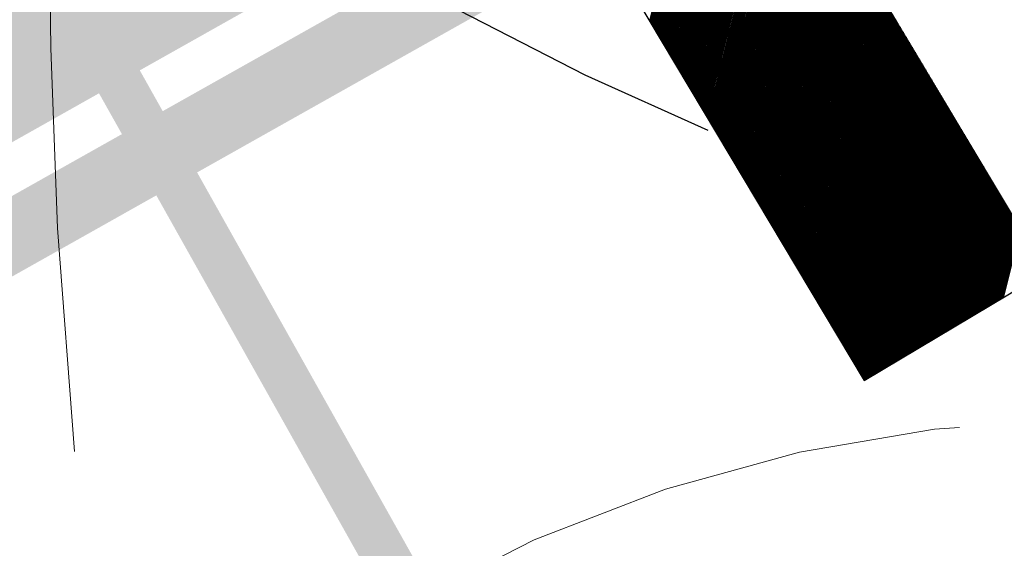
# Model space of a CAD drawing. Header units: metres. Extents: x 2193651 to 2201499, y 493187 to 494493.
# Tile 67 of 76: x 2200185.39 to 2200189.6, y 493770.16 to 493772.42. Entities that reach past the tile are written whole.
import ezdxf

# ---------------------------------------------------------------- set-up
doc = ezdxf.new("R2010")
doc.units = ezdxf.units.M
doc.set_wipeout_variables(frame=1)
for name, pattern in [('CENTER', [50.8, 31.75, -6.35, 6.35, -6.35]), ('CONTI', [0]), ('H', [0.375, 0.25, -0.125])]:
    doc.linetypes.add(name, pattern=pattern)
doc.layers.add('12492', color=7, linetype='Continuous')
doc.layers.add('z_text_net_pipeline', color=7, linetype='Continuous')
doc.styles.add('Bm-431', font='timesi.ttf')

# ---------------------------------------------------------------- blocks, each defined once
blk = doc.blocks.new('шнгщощ')
at = {"color": 34, "linetype": 'Continuous', "lineweight": 25, "const_width": 0.5, "flags": 128}
blk.add_lwpolyline([(2194912.9508, 493809.9534), (2194961.9002, 493837.4667)], dxfattribs=at)
blk = doc.blocks.new('ыекроекыоекыоеклвлнев')
at = {"color": 1, "linetype": 'Continuous', "lineweight": 0, "const_width": 0.3, "flags": 128}
blk.add_lwpolyline([(2197653.6837, 493831.9784), (2197664.1444, 493837.8582)], dxfattribs=at)
blk = doc.blocks.new('ыекокеыоыкеоекыоыке')
at = {"color": 7, "linetype": 'H', "lineweight": 0, "ltscale": 10}
blk.add_circle((2196461.7666, 493503.8817), 30, dxfattribs=at)
blk.add_arc((2196461.7591, 493503.8624), 6, 179.57639, 179.00343, dxfattribs=at)
blk = doc.blocks.new('екокеыоекыокнывлвнел')
at = {"color": 7, "linetype": 'H', "ltscale": 10}
blk.add_circle((2196776.7045, 493863.9603), 30, dxfattribs=at)
blk = doc.blocks.new('*X129')
at = {"color": 0}
for p, q in [((245.453978, 486.718812), (248.040519, 489.305352)), ((245.471656, 486.718812), (248.058196, 489.305352)), ((245.489333, 486.718812), (248.075874, 489.305352)), ((245.507011, 486.718812), (248.093552, 489.305352)), ((245.524689, 486.718812), (248.111229, 489.305352)), ((245.542366, 486.718812), (248.128907, 489.305352)), ((245.560044, 486.718812), (248.146585, 489.305352)), ((245.577722, 486.718812), (248.164262, 489.305352)), ((245.595399, 486.718812), (248.18194, 489.305352)), ((245.613077, 486.718812), (248.199618, 489.305352)), ((245.630755, 486.718812), (248.217295, 489.305352)), ((245.648432, 486.718812), (248.234973, 489.305352)), ((245.66611, 486.718812), (248.252651, 489.305352)), ((245.683788, 486.718812), (248.270328, 489.305352)), ((245.701465, 486.718812), (248.288006, 489.305352)), ((245.719143, 486.718812), (248.305684, 489.305352)), ((245.736821, 486.718812), (248.323361, 489.305352)), ((245.754498, 486.718812), (248.341039, 489.305352)), ((245.772176, 486.718812), (248.358717, 489.305352)), ((245.789854, 486.718812), (248.376394, 489.305352)), ((245.807531, 486.718812), (248.394072, 489.305352)), ((245.825209, 486.718812), (248.41175, 489.305352)), ((245.842887, 486.718812), (248.429427, 489.305352)), ((245.860564, 486.718812), (248.447105, 489.305352)), ((245.878242, 486.718812), (248.464783, 489.305352)), ((245.89592, 486.718812), (248.48246, 489.305352)), ((245.913597, 486.718812), (248.500138, 489.305352)), ((245.931275, 486.718812), (248.517816, 489.305352)), ((245.948953, 486.718812), (248.535493, 489.305352)), ((245.96663, 486.718812), (248.553171, 489.305352)), ((245.984308, 486.718812), (248.570849, 489.305352)), ((246.001986, 486.718812), (248.588526, 489.305352)), ((246.019663, 486.718812), (248.606204, 489.305352)), ((246.037341, 486.718812), (248.623882, 489.305352)), ((246.055019, 486.718812), (248.641559, 489.305352)), ((246.072696, 486.718812), (248.659237, 489.305352)), ((246.090374, 486.718812), (248.676915, 489.305352)), ((246.108052, 486.718812), (248.694592, 489.305352)), ((246.125729, 486.718812), (248.71227, 489.305352)), ((246.143407, 486.718812), (248.729948, 489.305352)), ((246.161085, 486.718812), (248.747625, 489.305352)), ((246.178762, 486.718812), (248.765303, 489.305352)), ((246.19644, 486.718812), (248.782981, 489.305352)), ((246.214118, 486.718812), (248.800658, 489.305352)), ((246.231795, 486.718812), (248.818336, 489.305352)), ((246.249473, 486.718812), (248.836014, 489.305352)), ((246.267151, 486.718812), (248.853691, 489.305352)), ((246.284828, 486.718812), (248.871369, 489.305352)), ((246.302506, 486.718812), (248.889047, 489.305352)), ((246.320184, 486.718812), (248.906724, 489.305352)), ((246.337861, 486.718812), (248.924402, 489.305352)), ((246.355539, 486.718812), (248.94208, 489.305352)), ((246.373217, 486.718812), (248.959757, 489.305352)), ((246.390894, 486.718812), (248.977435, 489.305352)), ((246.408572, 486.718812), (248.995113, 489.305352)), ((246.42625, 486.718812), (249.01279, 489.305352)), ((246.443927, 486.718812), (249.030468, 489.305352)), ((246.461605, 486.718812), (249.048146, 489.305352)), ((246.479283, 486.718812), (249.065823, 489.305352)), ((246.49696, 486.718812), (249.083501, 489.305352)), ((246.514638, 486.718812), (249.101179, 489.305352)), ((246.532316, 486.718812), (249.118857, 489.305352)), ((246.549993, 486.718812), (249.136534, 489.305352)), ((246.567671, 486.718812), (249.154212, 489.305352)), ((246.585349, 486.718812), (249.17189, 489.305352)), ((246.603026, 486.718812), (249.189567, 489.305352)), ((246.620704, 486.718812), (249.207245, 489.305352)), ((246.638382, 486.718812), (249.224923, 489.305352)), ((246.656059, 486.718812), (249.2426, 489.305352)), ((246.673737, 486.718812), (249.260278, 489.305352)), ((246.691415, 486.718812), (249.277956, 489.305352)), ((246.709092, 486.718812), (249.295633, 489.305352)), ((246.72677, 486.718812), (249.313311, 489.305352)), ((246.744448, 486.718812), (249.330989, 489.305352)), ((246.762125, 486.718812), (249.348666, 489.305352)), ((246.779803, 486.718812), (249.366344, 489.305352)), ((246.797481, 486.718812), (249.384022, 489.305352)), ((246.815158, 486.718812), (249.401699, 489.305352)), ((246.832836, 486.718812), (249.419377, 489.305352)), ((246.850514, 486.718812), (249.437055, 489.305352)), ((246.868191, 486.718812), (249.454732, 489.305352)), ((246.885869, 486.718812), (249.47241, 489.305352)), ((246.903547, 486.718812), (249.490088, 489.305352)), ((246.921224, 486.718812), (249.507765, 489.305352)), ((246.938902, 486.718812), (249.525443, 489.305352)), ((246.95658, 486.718812), (249.543121, 489.305352)), ((246.974257, 486.718812), (249.560798, 489.305352)), ((246.991935, 486.718812), (249.578476, 489.305352)), ((247.009613, 486.718812), (249.596154, 489.305352)), ((247.02729, 486.718812), (249.613831, 489.305352)), ((247.044968, 486.718812), (249.631509, 489.305352)), ((247.062646, 486.718812), (249.649187, 489.305352)), ((247.080323, 486.718812), (249.666864, 489.305352)), ((247.098001, 486.718812), (249.684542, 489.305352)), ((247.115679, 486.718812), (249.70222, 489.305352)), ((247.133356, 486.718812), (249.719897, 489.305352)), ((247.151034, 486.718812), (249.737575, 489.305352)), ((247.168712, 486.718812), (249.755253, 489.305352)), ((247.186389, 486.718812), (249.77293, 489.305352)), ((247.204067, 486.718812), (249.790608, 489.305352)), ((247.221745, 486.718812), (249.808286, 489.305352)), ((247.239422, 486.718812), (249.825963, 489.305352)), ((247.2571, 486.718812), (249.843641, 489.305352)), ((247.274778, 486.718812), (249.861319, 489.305352)), ((247.292455, 486.718812), (249.878996, 489.305352)), ((247.310133, 486.718812), (249.896674, 489.305352)), ((247.327811, 486.718812), (249.914352, 489.305352)), ((247.345489, 486.718812), (249.932029, 489.305352)), ((247.363166, 486.718812), (249.949707, 489.305352)), ((247.380844, 486.718812), (249.967385, 489.305352)), ((247.398522, 486.718812), (249.985062, 489.305352)), ((247.416199, 486.718812), (250.00274, 489.305352)), ((247.433877, 486.718812), (250.020418, 489.305352)), ((247.451555, 486.718812), (250.038095, 489.305352)), ((247.469232, 486.718812), (250.055773, 489.305352)), ((247.48691, 486.718812), (250.073451, 489.305352)), ((247.504588, 486.718812), (250.091128, 489.305352)), ((247.522265, 486.718812), (250.108806, 489.305352)), ((247.539943, 486.718812), (250.126484, 489.305352)), ((247.557621, 486.718812), (250.144161, 489.305352)), ((247.575298, 486.718812), (250.161839, 489.305352)), ((247.592976, 486.718812), (250.179517, 489.305352)), ((247.610654, 486.718812), (250.197194, 489.305352)), ((247.628331, 486.718812), (250.214872, 489.305352)), ((247.646009, 486.718812), (250.23255, 489.305352)), ((247.663687, 486.718812), (250.250227, 489.305352)), ((247.681364, 486.718812), (250.267905, 489.305352)), ((247.699042, 486.718812), (250.285583, 489.305352)), ((247.71672, 486.718812), (250.30326, 489.305352)), ((247.734397, 486.718812), (250.320938, 489.305352)), ((247.752075, 486.718812), (250.338616, 489.305352)), ((247.769753, 486.718812), (250.356293, 489.305352)), ((247.78743, 486.718812), (250.373971, 489.305352)), ((247.805108, 486.718812), (250.391649, 489.305352)), ((247.822786, 486.718812), (250.409326, 489.305352)), ((247.840463, 486.718812), (250.427004, 489.305352)), ((247.858141, 486.718812), (250.444682, 489.305352)), ((247.875819, 486.718812), (250.462359, 489.305352)), ((247.893496, 486.718812), (250.480037, 489.305352)), ((247.911174, 486.718812), (250.497715, 489.305352)), ((247.928852, 486.718812), (250.515392, 489.305352)), ((247.946529, 486.718812), (250.53307, 489.305352)), ((247.964207, 486.718812), (250.550748, 489.305352)), ((247.981885, 486.718812), (250.568425, 489.305352)), ((247.999562, 486.718812), (250.586103, 489.305352)), ((248.01724, 486.718812), (250.603781, 489.305352)), ((248.034918, 486.718812), (250.621458, 489.305352)), ((248.052595, 486.718812), (250.639136, 489.305352)), ((248.070273, 486.718812), (250.656814, 489.305352)), ((248.087951, 486.718812), (250.674491, 489.305352)), ((248.105628, 486.718812), (250.692169, 489.305352)), ((248.123306, 486.718812), (250.709847, 489.305352)), ((248.140984, 486.718812), (250.727524, 489.305352)), ((248.158661, 486.718812), (250.745202, 489.305352)), ((248.176339, 486.718812), (250.76288, 489.305352)), ((248.194017, 486.718812), (250.780557, 489.305352)), ((248.211694, 486.718812), (250.798235, 489.305352)), ((248.229372, 486.718812), (250.815913, 489.305352)), ((248.24705, 486.718812), (250.83359, 489.305352)), ((248.264727, 486.718812), (250.851268, 489.305352)), ((248.282405, 486.718812), (250.868946, 489.305352)), ((248.300083, 486.718812), (250.886623, 489.305352)), ((248.31776, 486.718812), (250.904301, 489.305352)), ((248.335438, 486.718812), (250.921979, 489.305352)), ((248.353116, 486.718812), (250.939656, 489.305352)), ((248.370793, 486.718812), (250.957334, 489.305352)), ((248.388471, 486.718812), (250.975012, 489.305352)), ((248.406149, 486.718812), (250.992689, 489.305352)), ((248.423826, 486.718812), (251.010367, 489.305352)), ((248.441504, 486.718812), (251.028045, 489.305352)), ((248.459182, 486.718812), (251.045722, 489.305352)), ((248.476859, 486.718812), (251.0634, 489.305352)), ((248.494537, 486.718812), (251.081078, 489.305352)), ((248.512215, 486.718812), (251.098755, 489.305352)), ((248.529892, 486.718812), (251.116433, 489.305352)), ((248.54757, 486.718812), (251.134111, 489.305352)), ((248.565248, 486.718812), (251.151789, 489.305352)), ((248.582925, 486.718812), (251.169466, 489.305352)), ((248.600603, 486.718812), (251.187144, 489.305352)), ((248.618281, 486.718812), (251.204822, 489.305352)), ((248.635958, 486.718812), (251.222499, 489.305352)), ((248.653636, 486.718812), (251.240177, 489.305352)), ((248.671314, 486.718812), (251.257855, 489.305352)), ((248.688991, 486.718812), (251.275532, 489.305352)), ((248.706669, 486.718812), (251.29321, 489.305352)), ((248.724347, 486.718812), (251.310888, 489.305352)), ((248.742024, 486.718812), (251.328565, 489.305352)), ((248.759702, 486.718812), (251.346243, 489.305352)), ((248.77738, 486.718812), (251.363921, 489.305352)), ((248.795057, 486.718812), (251.381598, 489.305352)), ((248.812735, 486.718812), (251.399276, 489.305352)), ((248.830413, 486.718812), (251.416954, 489.305352)), ((248.84809, 486.718812), (251.434631, 489.305352)), ((248.865768, 486.718812), (251.452309, 489.305352)), ((248.883446, 486.718812), (251.469987, 489.305352)), ((248.901123, 486.718812), (251.487664, 489.305352)), ((248.918801, 486.718812), (251.505342, 489.305352)), ((248.936479, 486.718812), (251.52302, 489.305352)), ((248.954156, 486.718812), (251.540697, 489.305352)), ((248.971834, 486.718812), (251.558375, 489.305352)), ((248.989512, 486.718812), (251.576053, 489.305352)), ((249.007189, 486.718812), (251.59373, 489.305352)), ((249.024867, 486.718812), (251.611408, 489.305352)), ((249.042545, 486.718812), (251.629086, 489.305352)), ((249.060222, 486.718812), (251.646763, 489.305352)), ((249.0779, 486.718812), (251.664441, 489.305352)), ((249.095578, 486.718812), (251.682119, 489.305352)), ((249.113255, 486.718812), (251.699796, 489.305352)), ((249.130933, 486.718812), (251.717474, 489.305352)), ((249.148611, 486.718812), (251.735152, 489.305352)), ((249.166288, 486.718812), (251.752829, 489.305352)), ((249.183966, 486.718812), (251.770507, 489.305352)), ((249.201644, 486.718812), (251.788185, 489.305352)), ((249.219321, 486.718812), (251.805862, 489.305352)), ((249.236999, 486.718812), (251.82354, 489.305352)), ((249.254677, 486.718812), (251.841218, 489.305352)), ((249.272354, 486.718812), (251.858895, 489.305352)), ((249.290032, 486.718812), (251.876573, 489.305352)), ((249.30771, 486.718812), (251.894251, 489.305352)), ((249.325387, 486.718812), (251.911928, 489.305352)), ((249.343065, 486.718812), (251.929606, 489.305352)), ((249.360743, 486.718812), (251.947284, 489.305352)), ((249.37842, 486.718812), (251.964961, 489.305352)), ((249.396098, 486.718812), (251.982639, 489.305352)), ((249.413776, 486.718812), (252.000317, 489.305352)), ((249.431454, 486.718812), (252.017994, 489.305352)), ((249.449131, 486.718812), (252.035672, 489.305352)), ((249.466809, 486.718812), (252.05335, 489.305352)), ((249.484487, 486.718812), (252.071027, 489.305352)), ((249.502164, 486.718812), (252.088705, 489.305352)), ((249.519842, 486.718812), (252.106383, 489.305352)), ((249.53752, 486.718812), (252.12406, 489.305352)), ((249.555197, 486.718812), (252.141738, 489.305352)), ((249.572875, 486.718812), (252.159416, 489.305352)), ((249.590553, 486.718812), (252.177093, 489.305352)), ((249.60823, 486.718812), (252.194771, 489.305352)), ((249.625908, 486.718812), (252.212449, 489.305352)), ((249.643586, 486.718812), (252.230126, 489.305352)), ((249.661263, 486.718812), (252.247804, 489.305352)), ((249.678941, 486.718812), (252.265482, 489.305352)), ((249.696619, 486.718812), (252.283159, 489.305352)), ((249.714296, 486.718812), (252.300837, 489.305352)), ((249.731974, 486.718812), (252.318515, 489.305352)), ((249.749652, 486.718812), (252.336192, 489.305352)), ((249.767329, 486.718812), (252.35387, 489.305352)), ((249.785007, 486.718812), (252.371548, 489.305352)), ((249.802685, 486.718812), (252.389225, 489.305352)), ((249.820362, 486.718812), (252.406903, 489.305352)), ((249.83804, 486.718812), (252.424581, 489.305352)), ((249.855718, 486.718812), (252.442258, 489.305352)), ((249.873395, 486.718812), (252.459936, 489.305352)), ((249.891073, 486.718812), (252.477614, 489.305352)), ((249.908751, 486.718812), (252.495291, 489.305352)), ((249.926428, 486.718812), (252.512969, 489.305352)), ((249.944106, 486.718812), (252.530647, 489.305352)), ((249.961784, 486.718812), (252.548324, 489.305352)), ((249.979461, 486.718812), (252.566002, 489.305352)), ((249.997139, 486.718812), (252.58368, 489.305352)), ((250.014817, 486.718812), (252.601357, 489.305352)), ((250.032494, 486.718812), (252.619035, 489.305352)), ((250.050172, 486.718812), (252.636713, 489.305352)), ((250.06785, 486.718812), (252.65439, 489.305352)), ((250.085527, 486.718812), (252.672068, 489.305352)), ((250.103205, 486.718812), (252.689746, 489.305352)), ((250.120883, 486.718812), (252.707423, 489.305352)), ((250.13856, 486.718812), (252.725101, 489.305352)), ((250.156238, 486.718812), (252.742779, 489.305352)), ((250.173916, 486.718812), (252.760456, 489.305352)), ((250.191593, 486.718812), (252.778134, 489.305352)), ((250.209271, 486.718812), (252.795812, 489.305352)), ((250.226949, 486.718812), (252.813489, 489.305352)), ((250.244626, 486.718812), (252.831167, 489.305352)), ((250.262304, 486.718812), (252.848845, 489.305352)), ((250.279982, 486.718812), (252.866522, 489.305352)), ((250.297659, 486.718812), (252.8842, 489.305352)), ((250.315337, 486.718812), (252.901878, 489.305352)), ((250.333015, 486.718812), (252.919555, 489.305352)), ((250.350692, 486.718812), (252.937233, 489.305352)), ((250.36837, 486.718812), (252.954911, 489.305352)), ((250.386048, 486.718812), (252.972588, 489.305352)), ((250.403725, 486.718812), (252.990266, 489.305352)), ((250.421403, 486.718812), (253.007944, 489.305352)), ((250.439081, 486.718812), (253.025621, 489.305352)), ((250.456758, 486.718812), (253.043299, 489.305352)), ((250.474436, 486.718812), (253.060977, 489.305352)), ((250.492114, 486.718812), (253.078654, 489.305352)), ((250.509791, 486.718812), (253.096332, 489.305352)), ((250.527469, 486.718812), (253.11401, 489.305352)), ((250.545147, 486.718812), (253.131687, 489.305352)), ((250.562824, 486.718812), (253.149365, 489.305352)), ((250.580502, 486.718812), (253.152304, 489.290614)), ((250.59818, 486.718812), (253.152304, 489.272936)), ((250.615857, 486.718812), (253.152304, 489.255258)), ((250.633535, 486.718812), (253.152304, 489.237581)), ((250.651213, 486.718812), (253.152304, 489.219903)), ((250.66889, 486.718812), (253.152304, 489.202225)), ((250.686568, 486.718812), (253.152304, 489.184548)), ((250.704246, 486.718812), (253.152304, 489.16687)), ((250.721923, 486.718812), (253.152304, 489.149192)), ((250.739601, 486.718812), (253.152304, 489.131515)), ((250.757279, 486.718812), (253.152304, 489.113837)), ((250.774956, 486.718812), (253.152304, 489.096159)), ((250.792634, 486.718812), (253.152304, 489.078482)), ((250.810312, 486.718812), (253.152304, 489.060804)), ((250.827989, 486.718812), (253.152304, 489.043126)), ((250.845667, 486.718812), (253.152304, 489.025449)), ((250.863345, 486.718812), (253.152304, 489.007771)), ((250.881022, 486.718812), (253.152304, 488.990093)), ((250.8987, 486.718812), (253.152304, 488.972416)), ((250.916378, 486.718812), (253.152304, 488.954738)), ((250.934055, 486.718812), (253.152304, 488.93706)), ((250.951733, 486.718812), (253.152304, 488.919383)), ((250.969411, 486.718812), (253.152304, 488.901705)), ((250.987088, 486.718812), (253.152304, 488.884027)), ((251.004766, 486.718812), (253.152304, 488.86635)), ((251.022444, 486.718812), (253.152304, 488.848672)), ((251.040121, 486.718812), (253.152304, 488.830994)), ((251.057799, 486.718812), (253.152304, 488.813317)), ((251.075477, 486.718812), (253.152304, 488.795639)), ((251.093154, 486.718812), (253.152304, 488.777961)), ((251.110832, 486.718812), (253.152304, 488.760284)), ((251.12851, 486.718812), (253.152304, 488.742606)), ((251.146187, 486.718812), (253.152304, 488.724928)), ((251.163865, 486.718812), (253.152304, 488.707251)), ((251.181543, 486.718812), (253.152304, 488.689573)), ((251.19922, 486.718812), (253.152304, 488.671895)), ((251.216898, 486.718812), (253.152304, 488.654218)), ((251.234576, 486.718812), (253.152304, 488.63654)), ((251.252253, 486.718812), (253.152304, 488.618862)), ((251.269931, 486.718812), (253.152304, 488.601185)), ((251.287609, 486.718812), (253.152304, 488.583507)), ((251.305286, 486.718812), (253.152304, 488.565829)), ((251.322964, 486.718812), (253.152304, 488.548152)), ((251.340642, 486.718812), (253.152304, 488.530474)), ((251.358319, 486.718812), (253.152304, 488.512796)), ((251.375997, 486.718812), (253.152304, 488.495119)), ((251.393675, 486.718812), (253.152304, 488.477441)), ((251.411352, 486.718812), (253.152304, 488.459763)), ((251.42903, 486.718812), (253.152304, 488.442086)), ((251.446708, 486.718812), (253.152304, 488.424408)), ((251.464386, 486.718812), (253.152304, 488.40673)), ((251.482063, 486.718812), (253.152304, 488.389053)), ((251.499741, 486.718812), (253.152304, 488.371375)), ((251.517419, 486.718812), (253.152304, 488.353697)), ((251.535096, 486.718812), (253.152304, 488.33602)), ((251.552774, 486.718812), (253.152304, 488.318342)), ((251.570452, 486.718812), (253.152304, 488.300664)), ((251.588129, 486.718812), (253.152304, 488.282987)), ((251.605807, 486.718812), (253.152304, 488.265309)), ((251.623485, 486.718812), (253.152304, 488.247631)), ((251.641162, 486.718812), (253.152304, 488.229954)), ((251.65884, 486.718812), (253.152304, 488.212276)), ((251.676518, 486.718812), (253.152304, 488.194598)), ((251.694195, 486.718812), (253.152304, 488.176921)), ((251.711873, 486.718812), (253.152304, 488.159243)), ((251.729551, 486.718812), (253.152304, 488.141565)), ((251.747228, 486.718812), (253.152304, 488.123888)), ((251.764906, 486.718812), (253.152304, 488.10621)), ((251.782584, 486.718812), (253.152304, 488.088532)), ((251.800261, 486.718812), (253.152304, 488.070855)), ((251.817939, 486.718812), (253.152304, 488.053177)), ((251.835617, 486.718812), (253.152304, 488.035499)), ((251.853294, 486.718812), (253.152304, 488.017822)), ((251.870972, 486.718812), (253.152304, 488.000144)), ((251.88865, 486.718812), (253.152304, 487.982466)), ((251.906327, 486.718812), (253.152304, 487.964789)), ((251.924005, 486.718812), (253.152304, 487.947111)), ((251.941683, 486.718812), (253.152304, 487.929433)), ((251.95936, 486.718812), (253.152304, 487.911756)), ((251.977038, 486.718812), (253.152304, 487.894078)), ((251.994716, 486.718812), (253.152304, 487.8764)), ((252.012393, 486.718812), (253.152304, 487.858723)), ((252.030071, 486.718812), (253.152304, 487.841045)), ((252.047749, 486.718812), (253.152304, 487.823367)), ((252.065426, 486.718812), (253.152304, 487.80569)), ((252.083104, 486.718812), (253.152304, 487.788012)), ((252.100782, 486.718812), (253.152304, 487.770334)), ((252.118459, 486.718812), (253.152304, 487.752657)), ((252.136137, 486.718812), (253.152304, 487.734979)), ((252.153815, 486.718812), (253.152304, 487.717301)), ((252.171492, 486.718812), (253.152304, 487.699624)), ((252.18917, 486.718812), (253.152304, 487.681946)), ((252.206848, 486.718812), (253.152304, 487.664268)), ((252.224525, 486.718812), (253.152304, 487.646591)), ((252.242203, 486.718812), (253.152304, 487.628913)), ((252.259881, 486.718812), (253.152304, 487.611235)), ((252.277558, 486.718812), (253.152304, 487.593558)), ((252.295236, 486.718812), (253.152304, 487.57588)), ((252.312914, 486.718812), (253.152304, 487.558202)), ((252.330591, 486.718812), (253.152304, 487.540525)), ((252.348269, 486.718812), (253.152304, 487.522847)), ((252.365947, 486.718812), (253.152304, 487.505169)), ((252.383624, 486.718812), (253.152304, 487.487492)), ((252.401302, 486.718812), (253.152304, 487.469814)), ((252.41898, 486.718812), (253.152304, 487.452136)), ((252.436657, 486.718812), (253.152304, 487.434459)), ((252.454335, 486.718812), (253.152304, 487.416781)), ((252.472013, 486.718812), (253.152304, 487.399103)), ((252.48969, 486.718812), (253.152304, 487.381426)), ((252.507368, 486.718812), (253.152304, 487.363748)), ((252.525046, 486.718812), (253.152304, 487.34607)), ((252.542723, 486.718812), (253.152304, 487.328393))]:
    blk.add_line(p, q, dxfattribs=at)
blk = doc.blocks.new('ункун')
at = {"color": 7}
for p, q in [((9506.4371, 12321.9221), (9499.6567, 12320.4195)), ((9506.633, 12321.0383), (9506.4371, 12321.9221)), ((9499.8526, 12319.5357), (9506.633, 12321.0383))]:
    blk.add_line(p, q, dxfattribs=at)
at = {"color": 7, "extrusion": (0, 0, -1), "xscale": 0.3500000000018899, "yscale": 0.3500000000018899, "zscale": -0.3500000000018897, "rotation": 167.5043331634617}
blk.add_blockref('*X129', (-9383.0744, 12469.0678), dxfattribs=at)
blk = doc.blocks.new('ж9итдщд')
at = {"layer": '12492', "color": 251, "linetype": 'Continuous', "true_color": 0x5d5d5d, "style": 'Bm-431'}
blk.add_text('станция обезжелезивания', height=2, rotation=29.0976, dxfattribs=at).set_placement((2197160.7416, 493772.012, -366.2))
at = {"layer": 'z_text_net_pipeline', "color": 251, "true_color": 0x5d5d5d, "style": 'Bm-431'}
blk.add_text(' ст. 100 (нед.)', height=2, rotation=301.1387, dxfattribs=at).set_placement((2197180.3284, 493770.7725))
at = {"color": 7, "lineweight": 0, "true_color": 0xffffff}
blk.add_wipeout([(2197379.0008, 493517.1027), (2197495.5121, 493517.1027), (2197495.5121, 494487.3658), (2196201.7956, 494487.3658), (2196201.7956, 493187.3658), (2197495.5121, 493187.3658), (2197495.5121, 493517.1027), (2196554.6801, 493517.1027), (2196554.6801, 493858.2492), (2197070.7336, 494090.3658), (2197224.8672, 494090.3658), (2197276.8185, 493979.6499), (2197379.0008, 493803.7342)], dxfattribs=at)

msp = doc.modelspace()

# ---------------------------------------------------------------- block references
at = {"color": 1, "lineweight": 100}
msp.add_blockref('ж9итдщд', (3000, 0), dxfattribs=at)

# ---------------------------------------------------------------- next in the draw order: linework, layer by layer
at = {"color": 5, "linetype": 'CENTER', "lineweight": 18, "ltscale": 0.25, "const_width": 0.2}
msp.add_lwpolyline([(2200179.4233, 493783.5348), (2200190.0106, 493764.6988)], dxfattribs=at)

# ---------------------------------------------------------------- next in the draw order: block references
at = {"color": 34, "lineweight": 25}
msp.add_blockref('шнгщощ', (5247.9881, -51.4959), dxfattribs=at)
at = {"color": 1, "lineweight": 0}
msp.add_blockref('ыекроекыоекыоеклвлнев', (2524.1121, -64.7342), dxfattribs=at)
at = {"color": 4, "lineweight": 158}
msp.add_blockref('екокеыоекыокнывлвнел', (3424.1121, -64.7342), dxfattribs=at)
at = {"color": 4, "lineweight": 158, "xscale": -1}
for name, p, rotation in [('екокеыоекыокнывлвнел', (3793808.4578, 2084404.7974), 57.61606472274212), ('ыекокеыоыкеоекыоыке', (1554196.2253, 2650309.5214), 119.3392911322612), ('ыекокеыоыкеоекыоыке', (1554170.7197, 2650301.1463), 119.3392911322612)]:
    msp.add_blockref(name, p, dxfattribs=dict(at, rotation=rotation))
at = {"color": 2, "linetype": 'CONTI', "lineweight": 0, "rotation": 288.3724196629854}
msp.add_blockref('ункун', (2185499.5769, 498909.444, -420.3565), dxfattribs=at)

doc.saveas('drawing.dxf')
